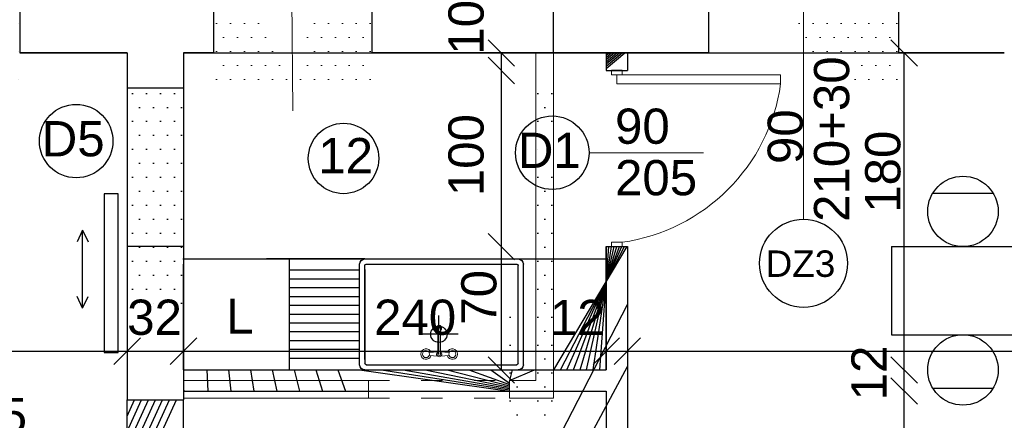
# Model space of a CAD drawing. Header units: millimetres. Extents: x 6197 to 108098, y 4257 to 29730.
# Tile 54 of 148: x 20148 to 20707, y 11239 to 11466. Entities that reach past the tile are written whole.
import ezdxf

# ---------------------------------------------------------------- set-up
doc = ezdxf.new("R2010")
doc.units = ezdxf.units.MM
doc.linetypes.add('ACAD_ISO03W100', pattern=[30, 12, -18])
doc.layers.add('R-TAB', color=1, linetype='Continuous')
doc.layers.add('wuposażenie 0.15', color=140, linetype='Continuous', lineweight=15)
doc.styles.get("Standard").update_dxf_attribs({"font": 'arial.ttf'})
doc.dimstyles.new('ISO-25', dxfattribs={"dimtxt": 2.5, "dimasz": 2.5, "dimexe": 1.25, "dimexo": 0.625, "dimtad": 1, "dimtxsty": 'Standard', "dimcen": 2.5, "dimadec": 0, "dimazin": 0, "dimtfac": 1, "dimtmove": 0, "dimatfit": 3, "dimfxl": 1, "dimarcsym": 0})
pattern_1 = [(45, (-1177844323.7111, -935728472.6591815), (-11.22532015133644, 11.22532015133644), [])]
pattern_2 = [(0, (-1177844323.7111, -935728472.6591815), (3.96875, 7.9375), [0, -7.9375])]

# ---------------------------------------------------------------- blocks, each defined once
blk = doc.blocks.new('_Oblique')
at = {"color": 0, "linetype": 'ByBlock', "lineweight": -2}
blk.add_line((-0.5, -0.5), (0.5, 0.5), dxfattribs=at)
blk = doc.blocks.new('*D828')
at = {"color": 0, "lineweight": -2, "transparency": 16777216}
blk.add_line((20493.33067375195, 12245.60305985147), (21073.33067399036, 12245.60305985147), dxfattribs=at)
at = {"layer": 'Defpoints', "color": 0, "transparency": 16777216}
for p in [(21073.33067399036, 12245.60305985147), (20493.33067375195, 11507.62654193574), (21073.33067399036, 11447.62654193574)]:
    blk.add_point(p, dxfattribs=at)
at = {"color": 0, "lineweight": -2, "transparency": 16777216, "xscale": 15, "yscale": 15, "zscale": 15, "rotation": 180}
blk.add_blockref('_Oblique', (20493.33067375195, 12245.60305985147), dxfattribs=at)
at = {"color": 0, "lineweight": -2, "transparency": 16777216, "xscale": 15, "yscale": 15, "zscale": 15}
blk.add_blockref('_Oblique', (21073.33067399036, 12245.60305985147), dxfattribs=at)
at = {"color": 0, "transparency": 16777216, "insert": (20751.63484388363, 12264.74684294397), "char_height": 20, "attachment_point": 5}
blk.add_mtext('590', dxfattribs=at)
blk = doc.blocks.new('*D834')
at = {"color": 0, "lineweight": -2, "transparency": 16777216}
blk.add_line((19929.33067399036, 11278.28070625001), (20209.33067399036, 11278.28070625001), dxfattribs=at)
at = {"layer": 'Defpoints', "color": 0, "transparency": 16777216}
for p in [(19929.33067399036, 11447.62654241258), (20209.33067399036, 11447.62654181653), (20209.33067399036, 11278.28070625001)]:
    blk.add_point(p, dxfattribs=at)
at = {"color": 0, "lineweight": -2, "transparency": 16777216, "xscale": 15, "yscale": 15, "zscale": 15, "rotation": 180}
blk.add_blockref('_Oblique', (19929.33067399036, 11278.28070625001), dxfattribs=at)
at = {"color": 0, "lineweight": -2, "transparency": 16777216, "xscale": 15, "yscale": 15, "zscale": 15}
blk.add_blockref('_Oblique', (20209.33067399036, 11278.28070625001), dxfattribs=at)
at = {"color": 0, "transparency": 16777216, "insert": (20071.91174345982, 11297.42448934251), "char_height": 20, "attachment_point": 5}
blk.add_mtext('280', dxfattribs=at)
blk = doc.blocks.new('*D835')
at = {"color": 0, "lineweight": -2, "transparency": 16777216}
blk.add_line((20209.33067399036, 11278.28070648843), (20241.33067399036, 11278.28070648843), dxfattribs=at)
at = {"layer": 'Defpoints', "color": 0, "transparency": 16777216}
for p in [(20209.33067399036, 11447.626542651), (20241.33067399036, 11447.62654193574), (20241.33067399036, 11278.28070648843)]:
    blk.add_point(p, dxfattribs=at)
at = {"color": 0, "lineweight": -2, "transparency": 16777216, "xscale": 15, "yscale": 15, "zscale": 15, "rotation": 180}
blk.add_blockref('_Oblique', (20209.33067399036, 11278.28070648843), dxfattribs=at)
at = {"color": 0, "lineweight": -2, "transparency": 16777216, "xscale": 15, "yscale": 15, "zscale": 15}
blk.add_blockref('_Oblique', (20241.33067399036, 11278.28070648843), dxfattribs=at)
at = {"color": 0, "transparency": 16777216, "insert": (20224.89470344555, 11297.42448958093), "char_height": 20, "attachment_point": 5}
blk.add_mtext('32', dxfattribs=at)
blk = doc.blocks.new('*D836')
at = {"color": 0, "lineweight": -2, "transparency": 16777216}
blk.add_line((20241.33067375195, 11278.28070648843), (20481.33067375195, 11278.28070648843), dxfattribs=at)
at = {"layer": 'Defpoints', "color": 0, "transparency": 16777216}
for p in [(20241.33067375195, 11447.626542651), (20481.33067375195, 11447.62654193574), (20481.33067375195, 11278.28070648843)]:
    blk.add_point(p, dxfattribs=at)
at = {"color": 0, "lineweight": -2, "transparency": 16777216, "xscale": 15, "yscale": 15, "zscale": 15, "rotation": 180}
blk.add_blockref('_Oblique', (20241.33067375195, 11278.28070648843), dxfattribs=at)
at = {"color": 0, "lineweight": -2, "transparency": 16777216, "xscale": 15, "yscale": 15, "zscale": 15}
blk.add_blockref('_Oblique', (20481.33067375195, 11278.28070648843), dxfattribs=at)
at = {"color": 0, "transparency": 16777216, "insert": (20372.82813650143, 11297.42448958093), "char_height": 20, "attachment_point": 5}
blk.add_mtext('240', dxfattribs=at)
blk = doc.blocks.new('*D837')
at = {"color": 0, "lineweight": -2, "transparency": 16777216}
blk.add_line((20481.33067399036, 11278.28070672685), (20493.33067422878, 11278.28070672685), dxfattribs=at)
at = {"layer": 'Defpoints', "color": 0, "transparency": 16777216}
for p in [(20481.33067399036, 11447.62654288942), (20493.33067422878, 11447.62654193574), (20493.33067422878, 11278.28070672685)]:
    blk.add_point(p, dxfattribs=at)
at = {"color": 0, "lineweight": -2, "transparency": 16777216, "xscale": 15, "yscale": 15, "zscale": 15, "rotation": 180}
blk.add_blockref('_Oblique', (20481.33067399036, 11278.28070672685), dxfattribs=at)
at = {"color": 0, "lineweight": -2, "transparency": 16777216, "xscale": 15, "yscale": 15, "zscale": 15}
blk.add_blockref('_Oblique', (20493.33067422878, 11278.28070672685), dxfattribs=at)
at = {"color": 0, "transparency": 16777216, "insert": (20464.89820366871, 11297.42448981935), "char_height": 20, "attachment_point": 5}
blk.add_mtext('12', dxfattribs=at)
blk = doc.blocks.new('*D838')
at = {"color": 0, "lineweight": -2, "transparency": 16777216}
blk.add_line((20493.33067375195, 11278.28070648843), (21073.34557562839, 11278.28070648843), dxfattribs=at)
at = {"layer": 'Defpoints', "color": 0, "transparency": 16777216}
for p in [(20493.33067375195, 11447.626542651), (21073.34557562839, 11446.85462888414), (21073.34557562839, 11278.28070648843)]:
    blk.add_point(p, dxfattribs=at)
at = {"color": 0, "lineweight": -2, "transparency": 16777216, "xscale": 15, "yscale": 15, "zscale": 15, "rotation": 180}
blk.add_blockref('_Oblique', (20493.33067375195, 11278.28070648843), dxfattribs=at)
at = {"color": 0, "lineweight": -2, "transparency": 16777216, "xscale": 15, "yscale": 15, "zscale": 15}
blk.add_blockref('_Oblique', (21073.34557562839, 11278.28070648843), dxfattribs=at)
at = {"color": 0, "transparency": 16777216, "insert": (20761.68844944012, 11297.42448958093), "char_height": 20, "attachment_point": 5}
blk.add_mtext('590', dxfattribs=at)
blk = doc.blocks.new('*D850')
at = {"color": 0, "lineweight": -2, "transparency": 16777216}
blk.add_line((20054.33067422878, 11222.4350850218), (20209.33067422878, 11222.4350850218), dxfattribs=at)
at = {"layer": 'Defpoints', "color": 0, "transparency": 16777216}
for p in [(20209.33067422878, 11222.4350850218), (20054.33067422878, 11096.6265413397), (20209.33067422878, 11096.62654122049)]:
    blk.add_point(p, dxfattribs=at)
at = {"color": 0, "lineweight": -2, "transparency": 16777216, "xscale": 15, "yscale": 15, "zscale": 15, "rotation": 180}
blk.add_blockref('_Oblique', (20054.33067422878, 11222.4350850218), dxfattribs=at)
at = {"color": 0, "lineweight": -2, "transparency": 16777216, "xscale": 15, "yscale": 15, "zscale": 15}
blk.add_blockref('_Oblique', (20209.33067422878, 11222.4350850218), dxfattribs=at)
at = {"color": 0, "transparency": 16777216, "insert": (20129.20497113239, 11241.57886811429), "char_height": 20, "attachment_point": 5}
blk.add_mtext('155', dxfattribs=at)
blk = doc.blocks.new('*D854')
at = {"color": 0, "lineweight": -2, "transparency": 16777216}
blk.add_line((20421.84319668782, 11437.62654193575), (20421.84319668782, 11447.62654288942), dxfattribs=at)
at = {"layer": 'Defpoints', "color": 0, "transparency": 16777216}
for p in [(20421.84319668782, 11447.62654288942), (20481.33067399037, 11447.62654288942), (20481.33067399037, 11437.62654193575)]:
    blk.add_point(p, dxfattribs=at)
at = {"color": 0, "lineweight": -2, "transparency": 16777216, "xscale": 15, "yscale": 15, "zscale": 15}
for p, rotation in [((20421.84319668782, 11447.62654288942), 90), ((20421.84319668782, 11437.62654193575), 270)]:
    blk.add_blockref('_Oblique', p, dxfattribs=dict(at, rotation=rotation))
at = {"color": 0, "transparency": 16777216, "insert": (20401.85318690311, 11462.1699130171), "char_height": 20, "attachment_point": 5, "rotation": 90}
blk.add_mtext('10', dxfattribs=at)
blk = doc.blocks.new('*D855')
at = {"color": 0, "lineweight": -2, "transparency": 16777216}
blk.add_line((20421.84319859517, 11337.62654193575), (20421.84319859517, 11437.62654193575), dxfattribs=at)
at = {"layer": 'Defpoints', "color": 0, "transparency": 16777216}
for p in [(20421.84319859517, 11437.62654193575), (20481.33067399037, 11437.62654193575), (20481.33067399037, 11337.62654193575)]:
    blk.add_point(p, dxfattribs=at)
at = {"color": 0, "lineweight": -2, "transparency": 16777216, "xscale": 15, "yscale": 15, "zscale": 15}
for p, rotation in [((20421.84319859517, 11437.62654193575), 90), ((20421.84319859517, 11337.62654193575), 270)]:
    blk.add_blockref('_Oblique', p, dxfattribs=dict(at, rotation=rotation))
at = {"color": 0, "transparency": 16777216, "insert": (20401.85318690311, 11389.59063407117), "char_height": 20, "attachment_point": 5, "rotation": 90}
blk.add_mtext('100', dxfattribs=at)
blk = doc.blocks.new('*D856')
at = {"color": 0, "lineweight": -2, "transparency": 16777216}
blk.add_line((20421.8432028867, 11267.62654205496), (20421.8432028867, 11337.62654193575), dxfattribs=at)
at = {"layer": 'Defpoints', "color": 0, "transparency": 16777216}
for p in [(20421.8432028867, 11337.62654193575), (20481.33067589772, 11337.62654193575), (20481.33067399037, 11267.62654205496)]:
    blk.add_point(p, dxfattribs=at)
at = {"color": 0, "lineweight": -2, "transparency": 16777216, "xscale": 15, "yscale": 15, "zscale": 15}
for p, rotation in [((20421.8432028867, 11337.62654193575), 90), ((20421.8432028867, 11267.62654205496), 270)]:
    blk.add_blockref('_Oblique', p, dxfattribs=dict(at, rotation=rotation))
at = {"color": 0, "transparency": 16777216, "insert": (20409.14059167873, 11308.84972819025), "char_height": 20, "attachment_point": 5, "rotation": 90}
blk.add_mtext('70', dxfattribs=at)
blk = doc.blocks.new('*D857')
at = {"color": 0, "lineweight": -2, "transparency": 16777216}
blk.add_line((20650.49783116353, 11267.62654205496), (20650.49783116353, 11447.62654193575), dxfattribs=at)
at = {"layer": 'Defpoints', "color": 0, "transparency": 16777216}
for p in [(20650.49783116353, 11447.62654193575), (20677.33067375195, 11447.62654193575), (20481.33067399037, 11267.62654205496)]:
    blk.add_point(p, dxfattribs=at)
at = {"color": 0, "lineweight": -2, "transparency": 16777216, "xscale": 15, "yscale": 15, "zscale": 15}
for p, rotation in [((20650.49783116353, 11447.62654193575), 90), ((20650.49783116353, 11267.62654205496), 270)]:
    blk.add_blockref('_Oblique', p, dxfattribs=dict(at, rotation=rotation))
at = {"color": 0, "transparency": 16777216, "insert": (20638.46723609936, 11380.17198463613), "char_height": 20, "attachment_point": 5, "rotation": 90}
blk.add_mtext('180', dxfattribs=at)
blk = doc.blocks.new('*D858')
at = {"color": 0, "lineweight": -2, "transparency": 16777216}
blk.add_line((20650.49783187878, 11255.62654193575), (20650.49783187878, 11267.62654288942), dxfattribs=at)
at = {"layer": 'Defpoints', "color": 0, "transparency": 16777216}
for p in [(20481.33067399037, 11267.62654288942), (20650.49783187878, 11267.62654288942), (20481.33067327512, 11255.62654193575)]:
    blk.add_point(p, dxfattribs=at)
at = {"color": 0, "lineweight": -2, "transparency": 16777216, "xscale": 15, "yscale": 15, "zscale": 15}
for p, rotation in [((20650.49783187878, 11267.62654288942), 90), ((20650.49783187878, 11255.62654193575), 270)]:
    blk.add_blockref('_Oblique', p, dxfattribs=dict(at, rotation=rotation))
at = {"color": 0, "transparency": 16777216, "insert": (20630.50781541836, 11265.90668924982), "char_height": 20, "attachment_point": 5, "rotation": 90}
blk.add_mtext('12', dxfattribs=at)
blk = doc.blocks.new('*D859')
at = {"color": 0, "lineweight": -2, "transparency": 16777216}
blk.add_line((20650.49783545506, 11096.62654193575), (20650.49783545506, 11255.62654026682), dxfattribs=at)
at = {"layer": 'Defpoints', "color": 0, "transparency": 16777216}
for p in [(20481.3306756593, 11255.62654026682), (20650.49783545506, 11255.62654026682), (20481.33067518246, 11096.62654193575)]:
    blk.add_point(p, dxfattribs=at)
at = {"color": 0, "lineweight": -2, "transparency": 16777216, "xscale": 15, "yscale": 15, "zscale": 15}
for p, rotation in [((20650.49783545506, 11255.62654026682), 90), ((20650.49783545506, 11096.62654193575), 270)]:
    blk.add_blockref('_Oblique', p, dxfattribs=dict(at, rotation=rotation))
at = {"color": 0, "transparency": 16777216, "insert": (20630.50781708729, 11179.96346732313), "char_height": 20, "attachment_point": 5, "rotation": 90}
blk.add_mtext('159', dxfattribs=at)

msp = doc.modelspace()

# ---------------------------------------------------------------- hatches: boundary and pattern name
at = {"lineweight": 0}
h = msp.add_hatch(dxfattribs=at)
h.set_pattern_fill('DOTS', color=256, scale=5)
h.set_pattern_definition([(0, (-1177846353.249857, -935728472.6591815), (3.96875, 7.9375), [0, -7.9375])])
h.paths.add_polyline_path([(20102.53976112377, 11507.62654205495), (20058.33067399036, 11507.62654205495), (20058.33067399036, 11482.62654181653), (20102.75279527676, 11482.62654181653)])
h.paths.add_polyline_path([(20148.33067399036, 11507.62654205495), (20102.53976112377, 11507.62654205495), (20102.75279527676, 11482.62654181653), (20148.33067399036, 11482.62654181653)])
h.paths.add_polyline_path([(20148.33067399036, 11472.62654181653), (20102.83800917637, 11472.62654181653), (20103.05104332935, 11447.62654181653), (20148.33067399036, 11447.62654181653)])
h.paths.add_polyline_path([(20102.83800917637, 11472.62654181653), (20058.33067399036, 11472.62654181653), (20058.33067399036, 11447.62654181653), (20103.05104332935, 11447.62654181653)])
h = msp.add_hatch(dxfattribs=at)
h.set_pattern_fill('DOTS', color=256, scale=5)
h.set_pattern_definition([(0, (-1177846153.249857, -935728472.6591814), (3.96875, 7.9375), [0, -7.9375])])
h.paths.add_polyline_path([(20302.53976064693, 11507.62654217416), (20258.33067351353, 11507.62654217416), (20258.33067351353, 11482.62654193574), (20302.75279479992, 11482.62654193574)])
h.paths.add_polyline_path([(20348.33067351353, 11507.62654217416), (20302.53976064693, 11507.62654217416), (20302.75279479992, 11482.62654193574), (20348.33067351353, 11482.62654193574)])
h.paths.add_polyline_path([(20348.33067351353, 11472.62654193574), (20302.83800869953, 11472.62654193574), (20303.05104285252, 11447.62654193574), (20348.33067351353, 11447.62654193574)])
h.paths.add_polyline_path([(20302.83800869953, 11472.62654193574), (20258.33067351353, 11472.62654193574), (20258.33067351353, 11447.62654193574), (20303.05104285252, 11447.62654193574)])
h = msp.add_hatch(dxfattribs=at)
h.set_pattern_fill('DOTS', color=256, scale=5)
h.set_pattern_definition([(0, (-1177845854.249857, -935728472.6591814), (3.96875, 7.9375), [0, -7.9375])])
h.paths.add_polyline_path([(20601.53976112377, 11507.62654217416), (20539.33067399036, 11507.62654217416), (20539.33067399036, 11482.62654193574), (20601.75279527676, 11482.62654193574)])
h.paths.add_polyline_path([(20647.33067399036, 11507.62654217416), (20601.53976112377, 11507.62654217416), (20601.75279527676, 11482.62654193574), (20647.33067399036, 11482.62654193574)])
h.paths.add_polyline_path([(20647.33067399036, 11472.62654193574), (20601.83800917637, 11472.62654193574), (20602.05104332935, 11447.62654193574), (20647.33067399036, 11447.62654193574)])
h.paths.add_polyline_path([(20601.83800917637, 11472.62654193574), (20539.33067399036, 11472.62654193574), (20539.33067399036, 11447.62654193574), (20602.05104332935, 11447.62654193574)])
h = msp.add_hatch(dxfattribs=at)
h.set_pattern_fill('DOTS', color=256, scale=5)
h.set_pattern_definition([(0, (-1177845704.249857, -935728472.6591814), (3.96875, 7.9375), [0, -7.9375])])
h.paths.add_polyline_path([(20751.53976088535, 11507.62654217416), (20707.33067375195, 11507.62654217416), (20707.33067375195, 11482.62654193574), (20751.75279503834, 11482.62654193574)])
h.paths.add_polyline_path([(20797.33067375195, 11507.62654217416), (20751.53976088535, 11507.62654217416), (20751.75279503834, 11482.62654193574), (20797.33067375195, 11482.62654193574)])
h.paths.add_polyline_path([(20797.33067375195, 11472.62654193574), (20751.83800893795, 11472.62654193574), (20752.05104309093, 11447.62654193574), (20797.33067375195, 11447.62654193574)])
h.paths.add_polyline_path([(20751.83800893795, 11472.62654193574), (20707.33067375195, 11472.62654193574), (20707.33067375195, 11447.62654193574), (20752.05104309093, 11447.62654193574)])
h = msp.add_hatch()
h.set_pattern_fill('ANSI31', color=256, scale=5)
h.set_pattern_definition(pattern_1)
h.paths.add_polyline_path([(20539.33067399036, 11487.62654193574), (20451.33067399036, 11487.62654193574), (20451.33067399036, 11447.62654193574), (20539.33067399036, 11447.62654193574)])
h = msp.add_hatch()
h.set_pattern_fill('ANSI31', color=256, scale=5)
h.set_pattern_definition(pattern_1)
h.paths.add_polyline_path([(20189.33067422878, 11084.62654217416), (20266.33067399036, 11084.62654169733), (20266.33067399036, 11096.62654181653), (20241.33067399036, 11096.62654181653), (20054.33067422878, 11096.62654169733), (20054.33067422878, 11084.62654205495)])
h.paths.add_polyline_path([(20366.33067399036, 11096.62654181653), (20366.33067399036, 11084.62654181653), (20481.33067399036, 11084.62654193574), (20481.33067399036, 11054.62654169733), (20493.33067399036, 11054.62654181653), (20493.33067375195, 11337.62654193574), (20481.33067399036, 11337.62654193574), (20481.33067399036, 11267.62654193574), (20451.33067399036, 11267.62654193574), (20451.33067399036, 11255.62654193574), (20481.33067399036, 11255.62654193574), (20481.33067399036, 11096.62654193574)])
h.paths.add_polyline_path([(20493.33067399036, 11447.62654193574), (20481.33067399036, 11447.62654193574), (20481.33067399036, 11437.62654193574), (20493.33067399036, 11437.62654193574)])
h.paths.add_polyline_path([(20493.33067399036, 10954.62654181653), (20490.33067399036, 10954.62654181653), (20490.33067399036, 10954.62654169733), (20484.33067399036, 10954.62654169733), (20481.33067422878, 10954.62654169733), (20481.33067399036, 10929.62654181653), (20493.33067399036, 10929.62654181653)])
h = msp.add_hatch()
h.set_pattern_fill('DOTS', color=256, scale=5)
h.set_pattern_definition(pattern_2)
h.paths.add_polyline_path([(20346.33067399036, 11261.62654193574), (20241.33067399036, 11261.62654193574), (20241.33067399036, 11255.62654193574), (20346.33067399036, 11255.62654193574)])
h.paths.add_polyline_path([(20346.33067399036, 11255.62654193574), (20241.33067399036, 11255.62654193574), (20241.33067399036, 11251.62654193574), (20346.33067399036, 11251.62654193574), (20346.33067399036, 11251.62654217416)])
h.paths.add_polyline_path([(20451.33067399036, 11255.62654193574), (20426.33067399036, 11255.62654193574), (20426.33067399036, 11251.62654193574), (20451.33067399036, 11251.62654205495)])
h.paths.add_polyline_path([(20451.33067399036, 11267.62654193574), (20441.33067399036, 11267.62654193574), (20441.33067399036, 11261.62654205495), (20426.33067399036, 11261.62654205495), (20426.33067399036, 11255.62654193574), (20451.33067399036, 11255.62654193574)])
h.paths.add_polyline_path([(20451.33067399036, 11447.62654193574), (20441.33067399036, 11447.62654193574), (20441.33067399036, 11267.62654193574), (20451.33067399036, 11267.62654193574)])
h = msp.add_hatch()
h.set_pattern_fill('DOTS', color=256, scale=5)
h.set_pattern_definition(pattern_2)
h.paths.add_polyline_path([(20209.33067399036, 11337.62654205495), (20241.33067399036, 11337.62654193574), (20241.33067399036, 11427.62654193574), (20209.33067399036, 11427.62654205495)])
h = msp.add_hatch()
h.set_pattern_fill('ANSI31', color=256, scale=5)
h.set_pattern_definition(pattern_1)
h.paths.add_polyline_path([(20441.33067399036, 11267.62654193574), (20241.33067399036, 11267.62654193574), (20241.33067399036, 11261.62654193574), (20346.33067399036, 11261.62654193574), (20426.33067399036, 11261.62654193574), (20426.33067399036, 11261.62654205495), (20441.33067399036, 11261.62654205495)])
h.paths.add_polyline_path([(20426.33067399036, 11261.62654193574), (20346.33067399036, 11261.62654193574), (20346.33067399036, 11255.62654193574), (20426.33067399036, 11255.62654193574)])
h.paths.add_polyline_path([(20346.33067399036, 11261.62654193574), (20241.33067399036, 11261.62654193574), (20241.33067399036, 11255.62654193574), (20346.33067399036, 11255.62654193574)])
h = msp.add_hatch()
h.set_pattern_fill('ANSI31', color=256, scale=5)
h.set_pattern_definition(pattern_1)
h.paths.add_polyline_path([(20241.33067399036, 11250.62654205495), (20209.33067399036, 11250.62654205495), (20209.33067399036, 11180.62654205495), (20241.33067399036, 11180.62654205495)])

# ---------------------------------------------------------------- linework, layer by layer
at = {"lineweight": 20}
for p, q in [((20301.92642026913, 11579.60327490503), (20303.33067351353, 11414.81136199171)), ((20593.33067399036, 11353.1712014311), (20593.33067399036, 11528.97465737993)), ((20484.33067399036, 11435.12654193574), (20484.33067399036, 11437.62654193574)), ((20490.33067399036, 11435.12654193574), (20490.33067399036, 11437.62654193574)), ((20487.33067399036, 11435.12654193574), (20484.33067399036, 11435.12654193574)), ((20487.33067399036, 11435.12654193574), (20487.33067399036, 11430.12654193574)), ((20487.33067399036, 11435.12654193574), (20490.33067399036, 11435.12654193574)), ((20490.33067399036, 11435.12654193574), (20580.33067399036, 11435.12654193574)), ((20580.33067399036, 11435.12654193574), (20580.33067399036, 11430.12654193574)), ((20580.33067399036, 11430.12654193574), (20487.33067399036, 11430.12654193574)), ((20471.56285744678, 11390.970313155), (20536.47436553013, 11390.970313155)), ((20487.33067399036, 11340.12654193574), (20484.33067399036, 11340.12654193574)), ((20484.33067399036, 11340.12654193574), (20484.33067399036, 11337.62654193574)), ((20487.33067399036, 11340.12654193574), (20490.33067399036, 11340.12654193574)), ((20490.33067399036, 11340.12654193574), (20490.33067399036, 11337.62654193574))]:
    msp.add_line(p, q, dxfattribs=at)
at = {"lineweight": 30}
for p, q in [((20148.33067399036, 11507.62654193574), (20148.33067399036, 11447.62654193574)), ((20258.33067399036, 11507.62654193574), (20258.33067399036, 11447.62654193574)), ((20348.33067399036, 11507.62654193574), (20348.33067399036, 11447.62654193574)), ((20539.33067399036, 11507.62654193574), (20539.33067399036, 11447.62654193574)), ((20647.33067399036, 11507.62654193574), (20647.33067399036, 11447.62654193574)), ((20451.33067399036, 11447.62654193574), (20451.33067399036, 11487.62654193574)), ((20209.33067399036, 11447.62654181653), (20148.33067399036, 11447.62654181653)), ((20209.33067399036, 11447.62654193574), (20209.33067399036, 11250.62654205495)), ((20258.33067375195, 11447.62654193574), (20241.33067399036, 11447.62654193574)), ((20241.33067399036, 11447.62654193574), (20241.33067399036, 11250.62654205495)), ((20539.33067399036, 11447.62654205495), (20348.33067375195, 11447.62654193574)), ((20481.33067399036, 11447.62654193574), (20481.33067399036, 11437.62654181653)), ((20493.33067399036, 11447.62654193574), (20493.33067399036, 11437.62654193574)), ((20539.33067399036, 11447.62654193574), (20539.33067399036, 11447.62654193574)), ((20707.33067375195, 11447.62654193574), (20647.33067375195, 11447.62654181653)), ((20481.33067399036, 11437.62654193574), (20493.33067399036, 11437.62654193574)), ((20241.33067399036, 11427.62654193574), (20209.33067399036, 11427.62654205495)), ((20204.33067399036, 11367.62654205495), (20196.33067399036, 11367.62654205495)), ((20196.33067399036, 11367.62654205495), (20196.33067399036, 11277.62654205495)), ((20204.33067399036, 11337.62654205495), (20204.33067399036, 11367.62654205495)), ((20204.33067399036, 11277.62654205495), (20204.33067399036, 11337.62654205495)), ((20241.33067399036, 11337.62654193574), (20209.33067399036, 11337.62654205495)), ((20481.33067399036, 11337.62654181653), (20481.33067399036, 11267.62654205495)), ((20481.33067399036, 11337.62654193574), (20493.33067399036, 11337.62654193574)), ((20493.33067375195, 11337.62654193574), (20493.33067399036, 11054.62654181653)), ((20196.33067399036, 11277.62654205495), (20204.33067399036, 11277.62654205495)), ((20241.33067399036, 11267.62654193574), (20481.33067399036, 11267.62654193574)), ((20241.33067399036, 11255.62654193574), (20481.33067399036, 11255.62654193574)), ((20481.33067399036, 11255.62654205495), (20481.33067399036, 11096.62654205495)), ((20209.33067399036, 11250.62654205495), (20241.33067399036, 11250.62654205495)), ((20241.33067399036, 11251.62654193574), (20241.33067399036, 11250.62654205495))]:
    msp.add_line(p, q, dxfattribs=at)
for p, q in [((20148.33067399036, 11447.62654181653), (20209.33067399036, 11447.62654181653)), ((20241.33067399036, 11447.62654193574), (20258.33067375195, 11447.62654193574)), ((20241.33067399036, 11447.62654193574), (20241.33067399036, 11250.62654205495)), ((20241.33067399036, 11447.62654193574), (20241.33067399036, 11250.62654205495)), ((20241.33067399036, 11447.62654193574), (20241.33067399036, 11427.62654193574)), ((20258.33067351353, 11447.62654193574), (20348.33067351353, 11447.62654193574)), ((20348.33067375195, 11447.62654193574), (20539.33067399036, 11447.62654205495)), ((20481.33067399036, 11447.62654193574), (20481.33067399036, 11437.62654193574)), ((20539.33067399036, 11447.62654193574), (20539.33067399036, 11447.62654193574)), ((20539.33067399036, 11447.62654205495), (20647.33067399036, 11447.62654157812)), ((20647.33067375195, 11447.62654181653), (20707.33067375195, 11447.62654169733)), ((20490.33067399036, 11437.62654193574), (20484.33067399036, 11437.62654193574)), ((20666.74051266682, 11367.97481855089), (20700.96992522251, 11367.97481855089)), ((20184.06804567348, 11347.01066180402), (20180.93039089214, 11340.37191256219)), ((20184.06804567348, 11302.68560417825), (20184.06804567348, 11347.01066180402)), ((20184.06804567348, 11347.01066180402), (20187.20570045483, 11340.37191256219)), ((20643.33067375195, 11337.62654193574), (20643.33067375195, 11287.62654193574)), ((20643.33067375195, 11337.62654193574), (20857.74045401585, 11337.62654193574)), ((20240.95567399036, 11330.62654193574), (20480.95567399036, 11330.62654193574)), ((20241.33067399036, 11267.62654193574), (20241.33067399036, 11327.62654193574)), ((20344.31080418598, 11330.62654181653), (20288.41789871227, 11330.62654181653)), ((20344.31080418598, 11330.62654181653), (20301.33067399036, 11330.62654181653)), ((20301.33067399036, 11330.62654181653), (20301.33067399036, 11267.62654193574)), ((20301.33067399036, 11327.62654193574), (20301.33067399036, 11267.62654193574)), ((20341.31080418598, 11270.62654181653), (20341.31080418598, 11327.62654181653)), ((20344.31080418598, 11330.62654181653), (20431.31080418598, 11330.62654181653)), ((20344.31080418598, 11330.62654181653), (20386.31080418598, 11330.62654181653)), ((20344.31080418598, 11273.62654181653), (20344.31080418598, 11326.87654181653)), ((20345.06080418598, 11327.62654181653), (20386.31080418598, 11327.62654181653)), ((20386.31080418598, 11330.62654181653), (20428.31080418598, 11330.62654181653)), ((20386.31080418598, 11327.62654181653), (20430.56080418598, 11327.62654181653)), ((20431.31080418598, 11330.62654181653), (20456.73394948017, 11330.62654181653)), ((20431.31080418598, 11271.37654181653), (20431.31080418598, 11326.87654181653)), ((20434.31080418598, 11270.62654181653), (20434.31080418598, 11327.62654181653)), ((20341.31080418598, 11324.18847449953), (20301.33067399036, 11324.18847449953)), ((20344.31080418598, 11324.62654181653), (20344.31080418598, 11271.37654181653)), ((20341.31080418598, 11319.18847449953), (20301.33067399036, 11319.18847449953)), ((20341.31080418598, 11314.18847449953), (20301.33067399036, 11314.18847449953)), ((20184.06804567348, 11302.68560405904), (20180.93039089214, 11309.32435330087)), ((20184.06804567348, 11302.68560405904), (20187.20570045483, 11309.32435330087)), ((20341.31080418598, 11309.18847449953), (20301.33067399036, 11309.18847449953)), ((20341.31080418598, 11304.18847449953), (20301.33067399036, 11304.18847449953)), ((20341.31080418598, 11299.18847449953), (20301.33067399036, 11299.18847449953)), ((20341.31080418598, 11294.18847449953), (20301.33067399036, 11294.18847449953)), ((20341.31080418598, 11289.18847449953), (20301.33067399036, 11289.18847449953)), ((20643.33067375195, 11287.62654193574), (20857.74045401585, 11287.62654193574)), ((20341.31080418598, 11284.18847449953), (20301.33067399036, 11284.18847449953)), ((20341.31080418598, 11279.18847449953), (20301.33067399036, 11279.18847449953)), ((20341.31080418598, 11274.18847449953), (20301.33067399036, 11274.18847449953)), ((20345.06080418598, 11270.62654181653), (20386.31080418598, 11270.62654181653)), ((20386.31080418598, 11270.62654181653), (20430.56080418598, 11270.62654181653)), ((20386.31080418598, 11270.62654181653), (20430.56080418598, 11270.62654181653)), ((20666.74051266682, 11257.2782653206), (20700.96992522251, 11257.2782653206)), ((20241.33067399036, 11251.62654193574), (20241.33067399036, 11250.62654205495))]:
    msp.add_line(p, q)
at = {"lineweight": 0}
for p, q in [((20441.33067399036, 11447.62654193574), (20441.33067399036, 11261.62654217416)), ((20451.33067399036, 11447.62654193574), (20451.33067399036, 11251.62654205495)), ((20241.33067399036, 11261.62654193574), (20346.33067399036, 11261.62654193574)), ((20346.33067399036, 11261.62654205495), (20346.33067399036, 11251.62654217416)), ((20426.33067399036, 11261.62654193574), (20441.33067399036, 11261.62654205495)), ((20441.33067399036, 11261.62654205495), (20426.33067399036, 11261.62654205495)), ((20426.33067399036, 11261.62654205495), (20426.33067399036, 11251.62654217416)), ((20241.33067399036, 11251.62654193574), (20346.33067399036, 11251.62654193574)), ((20426.33067399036, 11251.62654193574), (20451.33067399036, 11251.62654205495))]:
    msp.add_line(p, q, dxfattribs=at)
at = {"linetype": 'ACAD_ISO03W100', "lineweight": 0}
for p, q in [((20346.33067399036, 11261.62654193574), (20426.33067399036, 11261.62654193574)), ((20346.33067399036, 11251.62654217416), (20426.33067399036, 11251.62654217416))]:
    msp.add_line(p, q, dxfattribs=at)
at = {"linetype": 'Continuous', "lineweight": 30}
for p, q in [((20209.33067399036, 11180.62654205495), (20209.33067399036, 11250.62654205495)), ((20241.33067399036, 11180.62654205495), (20241.33067399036, 11250.62654205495))]:
    msp.add_line(p, q, dxfattribs=at)
for centre, radius in [((20180.38788205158, 11397.55307348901), 20.85849344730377), ((20450.70436411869, 11390.970313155), 20.85849344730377), ((20332.17700654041, 11387.69835778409), 20), ((20683.85521894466, 11357.62654193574), 20), ((20593.33067399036, 11328.1712014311), 25), ((20683.85521894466, 11267.62654193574), 20)]:
    msp.add_circle(centre, radius)
at = {"color": 0}
msp.add_circle((20386.31080418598, 11287.87654181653), 4.65, dxfattribs=at)
at = {"lineweight": 20}
msp.add_arc((20475.73921972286, 11444.71799811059), 105.6043690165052, 277.9420074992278, 352.0579925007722, dxfattribs=at)
at = {"extrusion": (0, 0, -1)}
for centre, radius, start, end in [((-20344.31080418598, 11327.62654181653), 3, 0, 90), ((-20345.06080418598, 11326.87654181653), 0.75, 0, 90), ((-20430.56080418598, 11326.87654181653), 0.75, 90, 180), ((-20431.31080418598, 11327.62654181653), 3, 90, 180), ((-20344.31080418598, 11270.62654181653), 3, 270, 0), ((-20345.06080418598, 11271.37654181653), 0.75, 270, 0), ((-20430.56080418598, 11271.37654181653), 0.75, 180, 270), ((-20431.31080418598, 11270.62654181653), 3, 180, 270)]:
    msp.add_arc(centre, radius, start, end, dxfattribs=at)
at = {"layer": 'Defpoints', "color": 0}
for p, q in [((20386.31080418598, 11276.64709182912), (20386.31080418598, 11298.48244174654)), ((20397.21760421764, 11287.87654181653), (20375.13415413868, 11287.87654181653))]:
    msp.add_line(p, q, dxfattribs=at)
at = {"layer": 'wuposażenie 0.15', "color": 0}
for p, q in [((20385.23090654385, 11290.82667072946), (20385.23090654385, 11291.70667072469)), ((20380.78056984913, 11277.49901660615), (20385.63144427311, 11277.86283215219)), ((20380.78056984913, 11275.75406702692), (20385.63144427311, 11275.39025148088)), ((20387.33036881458, 11277.86283215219), (20392.18124323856, 11277.49901660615)), ((20387.33036881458, 11275.39025148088), (20392.18124323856, 11275.75406702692))]:
    msp.add_line(p, q, dxfattribs=at)
for points in [[(20387.73090654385, 11290.82667072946), (20387.73090654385, 11291.70667072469, 0.1045459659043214), (20387.6370699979, 11292.15054663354, 0.1007964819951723), (20387.3647900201, 11292.53389450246, 0.09591071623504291), (20386.9630544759, 11292.78635653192, 0.09272044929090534), (20386.48090654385, 11292.87654181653, 0.09272044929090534), (20385.99875861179, 11292.78635653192, 0.09591071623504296), (20385.59702306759, 11292.53389450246, 0.1007964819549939), (20385.32474308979, 11292.15054663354)], [(20386.48090654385, 11291.9965418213, 0.09272044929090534), (20385.99875861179, 11291.90635653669, 0.09591071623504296), (20385.59702306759, 11291.65389450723, 0.1007964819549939), (20385.32474308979, 11291.27054663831)], [(20387.6370699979, 11291.27054663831, 0.1007964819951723), (20387.3647900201, 11291.65389450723, 0.09591071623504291), (20386.9630544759, 11291.90635653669)], [(20385.32474308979, 11291.27054663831, 0.1045459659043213), (20385.23090654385, 11290.82667072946, 0.1045459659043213), (20385.32474308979, 11290.38279482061, 0.1007964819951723), (20385.59702306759, 11289.99944695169)], [(20385.69051962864, 11291.10865946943, 0.1045459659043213), (20385.63090663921, 11290.82667072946), (20385.63090663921, 11276.62654181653, 0.9999999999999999), (20387.33090644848, 11276.62654181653), (20387.33090644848, 11290.82667072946, 0.1045459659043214), (20387.27129345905, 11291.10865946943)], [(20387.33090644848, 11289.96887811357, 0.009141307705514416), (20387.3647900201, 11289.99944695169, 0.1007964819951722), (20387.6370699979, 11290.38279482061, 0.1045459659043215), (20387.73090654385, 11290.82667072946, 0.1045459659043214), (20387.6370699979, 11291.27054663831)]]:
    msp.add_lwpolyline(points, format="xyb", dxfattribs=at)
for centre in [(20378.98090654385, 11276.62654181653), (20393.98090654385, 11276.62654181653)]:
    msp.add_circle(centre, 1.999999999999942, dxfattribs=at)
for centre, radius, start, end in [((20386.32766061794, 11291.70667072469), 1.096754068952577, 156.1265544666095, 180), ((20386.48090654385, 11290.66262110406), 1.333920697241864, 68.81062674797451, 90), ((20386.44990259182, 11290.91074343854), 1.248144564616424, 226.8965386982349, 228.9915091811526), ((20386.40201979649, 11290.79376050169), 0.7780705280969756, 133.1034613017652, 156.1265544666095), ((20386.44990259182, 11290.74259802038), 0.8481445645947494, 111.1893732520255, 133.1034613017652), ((20386.48090654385, 11290.66262110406), 0.933920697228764, 90, 111.1893732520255), ((20386.48090654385, 11290.66262110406), 0.9339206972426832, 68.81062674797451, 90), ((20386.51191049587, 11290.74259802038), 0.8481445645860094, 46.89653869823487, 68.81062674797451), ((20386.55979329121, 11290.79376050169), 0.7780705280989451, 23.87344553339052, 46.89653869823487), ((20378.98090654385, 11276.62654181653), 2.999999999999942, 18.47954202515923, 341.5204579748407), ((20386.48090654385, 11276.62654181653), 1.499999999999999, 124.5181031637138, 55.48189683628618), ((20393.98090654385, 11276.62654181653), 2.999999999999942, 198.4795420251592, 161.5204579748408)]:
    msp.add_arc(centre, radius, start, end, dxfattribs=at)

# ---------------------------------------------------------------- texts
at = {"lineweight": 20, "char_height": 20, "attachment_point": 7, "rotation": 90.00000000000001}
for s, insert in [('210+30', (20619.55555826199, 11351.66630049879)), ('90', (20593.23864203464, 11384.53343256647))]:
    msp.add_mtext_dynamic_manual_height_columns(s, width=37.211574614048, gutter_width=12.5, heights=[0], dxfattribs=dict(at, insert=insert))
at = {"lineweight": 20, "char_height": 20, "attachment_point": 7}
for s, insert in [('90', (20486.32472210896, 11395.74602254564)), ('205', (20486.32472210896, 11366.51689013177)), ('L', (20265.54393940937, 11288.19424399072))]:
    msp.add_mtext_dynamic_manual_height_columns(s, width=37.211574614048, gutter_width=12.5, heights=[0], dxfattribs=dict(at, insert=insert))
for s, width, insert, char_height, attachment_point in [('D5', 68.36028754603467, (20196.55966430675, 11408.90506859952), 20, 3), ('12', 68.36028754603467, (20317.82784420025, 11399.32225104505), 20, 1), ('D1', 68.36028754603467, (20466.87614637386, 11402.32230826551), 20, 3), ('\\pi149.08116;5,11', 358.2748756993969, (16492.27231770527, 11367.29161533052), 25, 1), ('DZ3', 68.36028754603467, (20611.39456563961, 11335.4717003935), 15, 3), ('\\pi149.01295;6,01', 358.2748756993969, (16492.27231770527, 11287.29161533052), 25, 1)]:
    msp.add_mtext_dynamic_manual_height_columns(s, width=width, gutter_width=12.5, heights=[0], dxfattribs=dict(insert=insert, char_height=char_height, attachment_point=attachment_point))
at = {"layer": 'R-TAB', "color": 0, "ltscale": 24, "insert": (8054.142809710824, 11524.5361082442), "char_height": 30, "width": 2065.84350681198, "attachment_point": 1}
msp.add_mtext('\\pi772.57046;ELEWACJA POŁUDNIOWA', dxfattribs=at)

# ---------------------------------------------------------------- dimensions: what is measured, and where the dimension line sits
for base, p1, p2, picture, middle in [((21073.33067399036, 12245.60305985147), (20493.33067375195, 11507.62654193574), (21073.33067399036, 11447.62654193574), '*D828', (20751.63484388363, 12264.74684294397)), ((21073.34557562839, 11278.28070648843), (20493.33067375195, 11447.626542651), (21073.34557562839, 11446.85462888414), '*D838', (20761.68844944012, 11297.42448958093))]:
    dim = msp.add_linear_dim(base=base, p1=p1, p2=p2, text='590', dimstyle='ISO-25', override={"dimtxt": 20, "dimasz": 15, "dimdec": 0, "dimblk1": 'Oblique', "dimblk2": 'Oblique', "dimsah": 1, "dimse1": 1, "dimse2": 1, "dimtmove": 2})
    dim.commit()
    dim.dimension.update_dxf_attribs({"geometry": picture, "text_midpoint": middle, "dimtype": 160})
for base, p1, p2, picture, middle in [((20421.84319668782, 11447.62654288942), (20481.33067399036, 11437.62654193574), (20481.33067399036, 11447.62654288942), '*D854', (20401.85318690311, 11462.1699130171)), ((20650.49783116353, 11447.62654193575), (20481.33067399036, 11267.62654205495), (20677.33067375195, 11447.62654193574), '*D857', (20638.46723609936, 11380.17198463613)), ((20421.84319859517, 11437.62654193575), (20481.33067399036, 11337.62654193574), (20481.33067399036, 11437.62654193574), '*D855', (20401.85318690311, 11389.59063407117)), ((20421.8432028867, 11337.62654193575), (20481.33067399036, 11267.62654205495), (20481.33067589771, 11337.62654193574), '*D856', (20409.14059167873, 11308.84972819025)), ((20650.49783187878, 11267.62654288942), (20481.33067327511, 11255.62654193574), (20481.33067399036, 11267.62654288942), '*D858', (20630.50781541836, 11265.90668924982)), ((20650.49783545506, 11255.62654026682), (20481.33067518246, 11096.62654193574), (20481.33067565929, 11255.62654026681), '*D859', (20630.50781708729, 11179.96346732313))]:
    dim = msp.add_linear_dim(base=base, p1=p1, p2=p2, angle=90, dimstyle='ISO-25', override={"dimtxt": 20, "dimasz": 15, "dimblk1": 'Oblique', "dimblk2": 'Oblique', "dimsah": 1, "dimse1": 1, "dimse2": 1, "dimtmove": 2})
    dim.commit()
    dim.dimension.update_dxf_attribs({"geometry": picture, "text_midpoint": middle, "dimtype": 160})
for base, p1, p2, picture, middle in [((20209.33067399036, 11278.28070625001), (19929.33067399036, 11447.62654241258), (20209.33067399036, 11447.62654181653), '*D834', (20071.91174345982, 11297.42448934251)), ((20241.33067399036, 11278.28070648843), (20209.33067399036, 11447.626542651), (20241.33067399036, 11447.62654193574), '*D835', (20224.89470344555, 11297.42448958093)), ((20481.33067375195, 11278.28070648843), (20241.33067375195, 11447.626542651), (20481.33067375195, 11447.62654193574), '*D836', (20372.82813650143, 11297.42448958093)), ((20493.33067422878, 11278.28070672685), (20481.33067399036, 11447.62654288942), (20493.33067422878, 11447.62654193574), '*D837', (20464.89820366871, 11297.42448981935)), ((20209.33067422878, 11222.4350850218), (20054.33067422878, 11096.6265413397), (20209.33067422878, 11096.62654122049), '*D850', (20129.20497113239, 11241.57886811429))]:
    dim = msp.add_linear_dim(base=base, p1=p1, p2=p2, dimstyle='ISO-25', override={"dimtxt": 20, "dimasz": 15, "dimblk1": 'Oblique', "dimblk2": 'Oblique', "dimsah": 1, "dimse1": 1, "dimse2": 1, "dimtmove": 2})
    dim.commit()
    dim.dimension.update_dxf_attribs({"geometry": picture, "text_midpoint": middle, "dimtype": 160})

doc.saveas('drawing.dxf')
